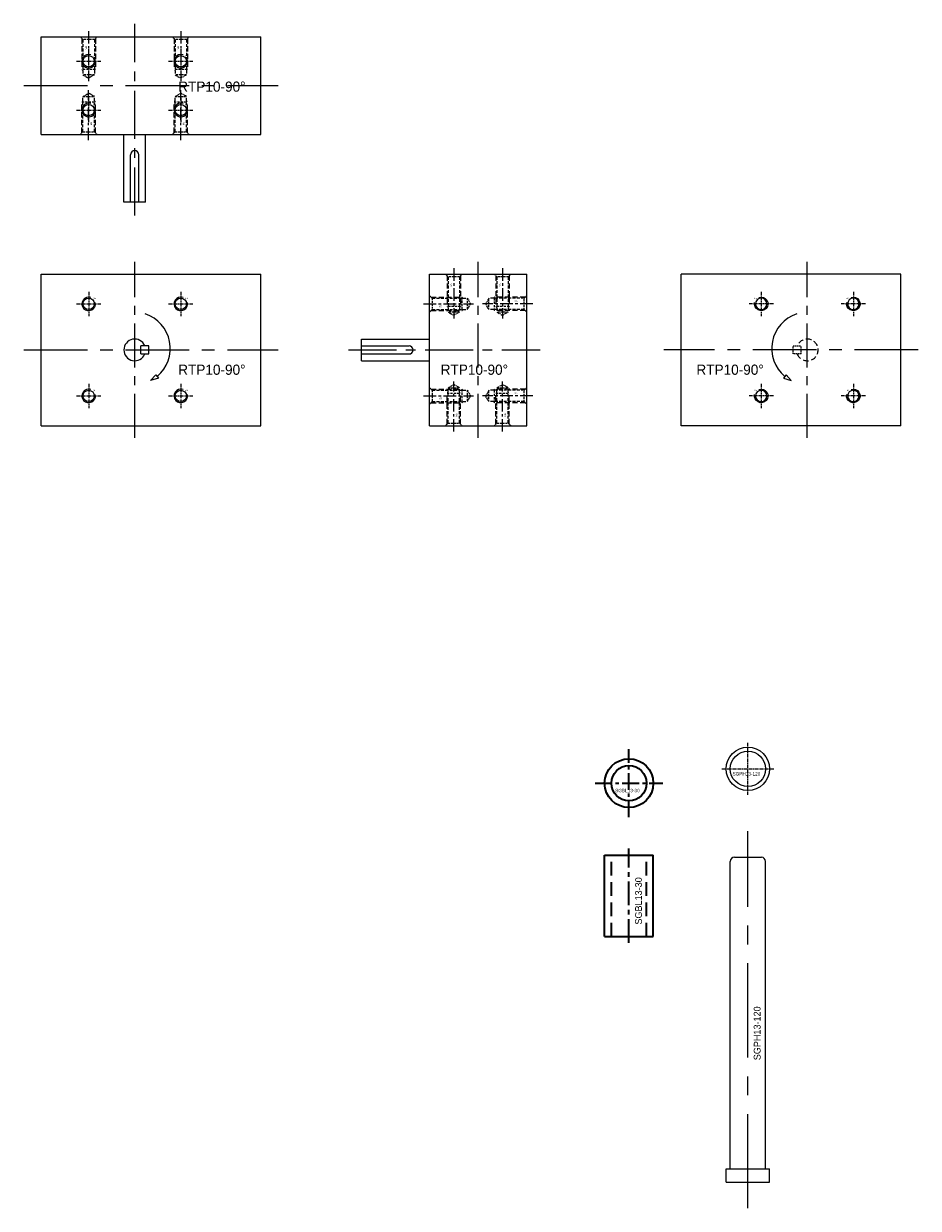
# Model space of a CAD drawing. Header units: millimetres. Extents: x -1657 to 8845, y -11980 to 3013.
# Tile 172 of 256: x -1657 to -1326, y 1812 to 2249. Entities that reach past the tile are written whole.
import ezdxf

# ---------------------------------------------------------------- set-up
doc = ezdxf.new("R2010")
doc.units = ezdxf.units.MM
doc.linetypes.add('CENTER', pattern=[2, 1.25, -0.25, 0.25, -0.25])
doc.linetypes.add('DASHED', pattern=[0.75, 0.5, -0.25])
doc.layers.add('FMT', color=7, linetype='Continuous', lineweight=35)
doc.layers.add('STD', color=7, linetype='Continuous')
doc.layers.add('旋转气缸', color=252, linetype='Continuous')

# ---------------------------------------------------------------- blocks, each defined once
blk = doc.blocks.new('5C')
at = {"color": 1, "linetype": 'CENTER'}
for p, q in [((0, 4.5), (0, -4.5)), ((-4.5, 0), (4.5, 0))]:
    blk.add_line(p, q, dxfattribs=at)
blk.add_circle((0, 0), 2.1)
at = {"color": 2, "linetype": 'Continuous'}
blk.add_arc((0, 0), 2.5, 70.7735, 12.493, dxfattribs=at)
blk.add_text('M5', height=0.54).set_placement((1.62, 1.8))
blk = doc.blocks.new('5F')
at = {"color": 1, "linetype": 'CENTER', "ltscale": 3.699214}
blk.add_line((-2.16, 0), (16.34, 0), dxfattribs=at)
at = {"color": 4, "linetype": 'DASHED', "ltscale": 0.471405}
for p, q in [((1, 2.1), (0, 3.1)), ((1, -2.1), (0, -3.1))]:
    blk.add_line(p, q, dxfattribs=at)
at = {"color": 4, "linetype": 'DASHED', "ltscale": 3.8}
for p, q in [((0.6, 2.5), (12, 2.5)), ((0.6, -2.5), (12, -2.5))]:
    blk.add_line(p, q, dxfattribs=at)
at = {"color": 4, "linetype": 'DASHED', "ltscale": 1.4}
for p, q in [((1, 2.1), (1, -2.1)), ((14, 2.1), (14, -2.1))]:
    blk.add_line(p, q, dxfattribs=at)
at = {"color": 4, "linetype": 'DASHED', "ltscale": 2.166667}
for p, q in [((1, 2.1), (14, 2.1)), ((1, -2.1), (14, -2.1))]:
    blk.add_line(p, q, dxfattribs=at)
at = {"color": 4, "linetype": 'DASHED', "ltscale": 0.188562}
for p, q in [((12, 2.5), (12.4, 2.1)), ((12, -2.5), (12.4, -2.1))]:
    blk.add_line(p, q, dxfattribs=at)
at = {"color": 4, "linetype": 'DASHED', "ltscale": 1.666667}
blk.add_line((12, 2.5), (12, -2.5), dxfattribs=at)
at = {"color": 4, "linetype": 'DASHED', "ltscale": 0.80829}
for p in [(14, 2.1), (14, -2.1)]:
    blk.add_line(p, (15.21, 0), dxfattribs=at)
blk.add_text('M5', height=0.606).set_placement((3.42, -1.28))
blk = doc.blocks.new('1B1ED')
at = {"layer": '旋转气缸', "color": 1, "linetype": 'CENTER', "ltscale": 14.152}
blk.add_line((40.98, -47.88), (40.98, 22.88), dxfattribs=at)
at = {"layer": '旋转气缸', "ltscale": 1.375}
for p, q in [((6.48, 18), (87.48, 18)), ((6.48, -18), (6.48, 18)), ((87.48, -18), (87.48, 18)), ((6.48, -18), (87.48, -18)), ((36.98, -43), (36.98, -18)), ((44.98, -43), (44.98, -18)), ((39.48, -43), (39.48, -25.5)), ((42.48, -43), (42.48, -25.5)), ((44.98, -43), (36.98, -43))]:
    blk.add_line(p, q, dxfattribs=at)
at = {"layer": '旋转气缸', "color": 1, "linetype": 'CENTER', "ltscale": 18.792}
blk.add_line((0, 0), (93.96, 0), dxfattribs=at)
at = {"layer": '旋转气缸', "ltscale": 1.375}
blk.add_arc((40.98, -25.5), 1.5, 0, 180, dxfattribs=at)
for p, rotation in [((23.98, 18), 270), ((57.98, 18), 270), ((23.98, -18), 90), ((57.98, -18), 90)]:
    blk.add_blockref('5F', p, dxfattribs=dict(at, rotation=rotation))
for p in [(23.98, 9), (57.98, 9), (23.98, -9), (57.98, -9)]:
    blk.add_blockref('5C', p, dxfattribs=at)
at = {"layer": '旋转气缸', "ltscale": 1.375, "insert": (57.04, 1.52), "char_height": 3.75, "width": 52.0507, "attachment_point": 1}
blk.add_mtext('RTP10-90%%d', dxfattribs=at)
blk = doc.blocks.new('1B1EE')
at = {"layer": '旋转气缸', "color": 1, "linetype": 'CENTER', "ltscale": 12.992}
blk.add_line((0, 0), (0, 64.96), dxfattribs=at)
at = {"layer": '旋转气缸', "ltscale": 1.375}
for p, q in [((-18, 60.48), (18, 60.48)), ((-18, 4.48), (-18, 60.48)), ((18, 4.48), (18, 60.48)), ((-43, 28.48), (-43, 36.48)), ((-43, 36.48), (-18, 36.48)), ((-43, 33.98), (-25.5, 33.98)), ((-43, 30.98), (-25.5, 30.98)), ((-43, 28.48), (-18, 28.48)), ((-18, 4.48), (18, 4.48))]:
    blk.add_line(p, q, dxfattribs=at)
at = {"layer": '旋转气缸', "color": 1, "linetype": 'CENTER', "ltscale": 14.152}
blk.add_line((-47.88, 32.48), (22.88, 32.48), dxfattribs=at)
at = {"layer": '旋转气缸', "ltscale": 1.375}
blk.add_arc((-25.5, 32.48), 1.5, 270, 90, dxfattribs=at)
for p, rotation in [((-9, 60.48), 270), ((9, 60.48), 270), ((18, 49.48), 180), ((-9, 4.48), 90), ((18, 15.48), 180), ((9, 4.48), 90)]:
    blk.add_blockref('5F', p, dxfattribs=dict(at, rotation=rotation))
for p in [(-18, 49.48), (-18, 15.48)]:
    blk.add_blockref('5F', p, dxfattribs=at)
at = {"layer": '旋转气缸', "ltscale": 1.375, "insert": (-13.83, 27.06), "char_height": 3.75, "width": 52.0507, "attachment_point": 1}
blk.add_mtext('RTP10-90%%d', dxfattribs=at)
blk = doc.blocks.new('1B248')
at = {"layer": '旋转气缸', "color": 1, "linetype": 'CENTER', "ltscale": 12.992}
blk.add_line((-8.73, -22.1), (-8.73, 42.86), dxfattribs=at)
at = {"layer": '旋转气缸', "ltscale": 1.375}
for p, q in [((-43.23, 38.38), (37.77, 38.38)), ((-43.23, -17.62), (-43.23, 38.38)), ((37.77, -17.62), (37.77, 38.38)), ((-3.53, 11.88), (-6.53, 11.88)), ((-6.53, 8.88), (-6.53, 11.88)), ((-6.53, 8.88), (-3.53, 8.88)), ((-3.53, 8.88), (-3.53, 11.88)), ((-2.85, -0.96), (-0.88, 1.18)), ((0, 0), (-2.85, -0.96)), ((-0.88, 1.18), (0, 0)), ((-43.23, -17.62), (37.77, -17.62))]:
    blk.add_line(p, q, dxfattribs=at)
at = {"layer": '旋转气缸', "color": 1, "linetype": 'CENTER', "ltscale": 18.792}
blk.add_line((-49.71, 10.38), (44.25, 10.38), dxfattribs=at)
at = {"layer": '旋转气缸', "ltscale": 1.375}
for centre, radius, start, end in [((-9.02, 10.95), 13.41, 309.6444, 71.8549), ((-8.73, 10.38), 4, 22.0243, 337.9757)]:
    blk.add_arc(centre, radius, start, end, dxfattribs=at)
for p in [(-25.73, 27.38), (8.27, 27.38), (-25.73, -6.62), (8.27, -6.62)]:
    blk.add_blockref('5C', p, dxfattribs=at)
at = {"layer": '旋转气缸', "ltscale": 1.375, "insert": (7.32, 4.95), "char_height": 3.75, "width": 52.0507, "attachment_point": 1}
blk.add_mtext('RTP10-90%%d', dxfattribs=at)
blk = doc.blocks.new('1B276')
at = {"layer": '旋转气缸', "color": 1, "linetype": 'CENTER', "ltscale": 12.992}
blk.add_line((2.2, -30.98), (2.2, 33.98), dxfattribs=at)
at = {"layer": '旋转气缸', "ltscale": 1.375}
for p, q in [((-44.3, -26.5), (-44.3, 29.5)), ((36.7, 29.5), (-44.3, 29.5)), ((36.7, -26.5), (36.7, 29.5)), ((-5.65, -7.69), (-6.53, -8.88)), ((-3.69, -9.84), (-5.65, -7.69)), ((-6.53, -8.88), (-3.69, -9.84)), ((36.7, -26.5), (-44.3, -26.5))]:
    blk.add_line(p, q, dxfattribs=at)
at = {"layer": '旋转气缸', "color": 1, "linetype": 'CENTER', "ltscale": 18.792}
blk.add_line((43.18, 1.5), (-50.78, 1.5), dxfattribs=at)
at = {"layer": '旋转气缸', "color": 4, "linetype": 'DASHED'}
for p, q in [((-3, 3), (0, 3)), ((-3, 0), (-3, 3)), ((0, 0), (-3, 0)), ((0, 0), (0, 3))]:
    blk.add_line(p, q, dxfattribs=at)
at = {"layer": '旋转气缸', "ltscale": 1.375}
blk.add_arc((2.49, 2.07), 13.41, 108.1451, 230.3556, dxfattribs=at)
at = {"layer": '旋转气缸', "color": 4, "linetype": 'DASHED', "ltscale": 4.186667}
blk.add_arc((2.2, 1.5), 4, 202.0243, 157.9757, dxfattribs=at)
at = {"layer": '旋转气缸', "ltscale": 1.375, "extrusion": (0, 0, -1), "zscale": -1}
for p in [(14.8, 18.5), (-19.2, 18.5), (14.8, -15.5), (-19.2, -15.5)]:
    blk.add_blockref('5C', p, dxfattribs=at)
at = {"layer": '旋转气缸', "ltscale": 1.375, "insert": (-13.86, -3.92), "char_height": 3.75, "width": 52.0507, "attachment_point": 3}
blk.add_mtext('RTP10-90%%d', dxfattribs=at)
blk = doc.blocks.new('B75D')
at = {"layer": 'FMT', "color": 1, "linetype": 'CENTER', "ltscale": 6.96}
blk.add_line((-6.5, -2.4), (-6.5, 32.4), dxfattribs=at)
at = {"layer": 'FMT', "ltscale": 4.5}
for p, q in [((-15.5, 30), (2.5, 30)), ((-15.5, 0), (-15.5, 30)), ((2.5, 0), (2.5, 30)), ((-15.5, 0), (2.5, 0))]:
    blk.add_line(p, q, dxfattribs=at)
at = {"layer": 'FMT', "color": 4, "linetype": 'DASHED', "ltscale": 10}
for p, q in [((-13, 0), (-13, 30)), ((0, 0), (0, 30))]:
    blk.add_line(p, q, dxfattribs=at)
at = {"layer": 'FMT', "ltscale": 4.5, "insert": (-4.22, 4.35), "char_height": 2.5, "width": 25.1333, "attachment_point": 1, "rotation": 90}
blk.add_mtext('SGBL13-30', dxfattribs=at)
blk = doc.blocks.new('B7B9')
at = {"layer": 'STD', "color": 1, "linetype": 'CENTER', "ltscale": 27.84}
blk.add_line((8, -14.6), (8, 124.6), dxfattribs=at)
at = {"layer": 'STD', "ltscale": 4.5}
for p, q in [((3, 115), (13, 115)), ((1.5, 0), (1.5, 113.5)), ((14.5, 0), (14.5, 113.5)), ((0, 0), (16, 0)), ((0, -5), (0, 0)), ((16, -5), (16, 0)), ((0, -5), (16, -5))]:
    blk.add_line(p, q, dxfattribs=at)
for centre, start, end in [((3, 113.5), 90, 180), ((13, 113.5), 0, 90)]:
    blk.add_arc(centre, 1.5, start, end, dxfattribs=at)
at = {"layer": 'STD', "ltscale": 4, "insert": (10.17, 40.07), "char_height": 2.5, "width": 63.3938, "attachment_point": 1, "rotation": 90}
blk.add_mtext('SGPH13-120', dxfattribs=at)
blk = doc.blocks.new('B7BA')
at = {"layer": 'STD', "color": 1, "linetype": 'CENTER'}
for p, q in [((0, 0), (0, 19.2)), ((-9.6, 9.6), (9.6, 9.6))]:
    blk.add_line(p, q, dxfattribs=at)
at = {"layer": 'STD', "ltscale": 4.5}
for radius in [8, 6.5]:
    blk.add_circle((0, 9.6), radius, dxfattribs=at)
at = {"layer": 'STD', "ltscale": 4, "insert": (-5.68, 8.4), "char_height": 1.25, "width": 31.6969, "attachment_point": 1}
blk.add_mtext('SGPH13-120', dxfattribs=at)
blk = doc.blocks.new('B75F')
at = {"layer": 'FMT', "color": 1, "linetype": 'CENTER', "ltscale": 5.0112}
for p, q in [((0, 0), (0, 25.06)), ((-12.53, 12.53), (12.53, 12.53))]:
    blk.add_line(p, q, dxfattribs=at)
at = {"layer": 'FMT', "ltscale": 4.5}
for radius in [9, 6.5]:
    blk.add_circle((0, 12.53), radius, dxfattribs=at)
at = {"layer": 'FMT', "ltscale": 4.5, "insert": (-5.07, 10.45), "char_height": 1.25, "width": 12.5667, "attachment_point": 1}
blk.add_mtext('SGBL13-30', dxfattribs=at)

msp = doc.modelspace()

# ---------------------------------------------------------------- block references
at = {"layer": 'FMT', "ltscale": 4.5}
for name, p in [('B75F', (-1433.2463, 1956.3281)), ('B75D', (-1426.7463, 1912.3023))]:
    msp.add_blockref(name, p, dxfattribs=at)
at = {"layer": 'STD', "ltscale": 4}
for name, p in [('B7BA', (-1389.3444, 1964.5447)), ('B7B9', (-1397.3444, 1826.4966))]:
    msp.add_blockref(name, p, dxfattribs=at)
at = {"layer": '旋转气缸', "ltscale": 1.375}
for name, p in [('1B1ED', (-1656.6526, 2226.4045)), ('1B248', (-1606.9408, 2118.4547)), ('1B1EE', (-1488.9042, 2096.3511)), ('1B276', (-1369.6221, 2127.3311))]:
    msp.add_blockref(name, p, dxfattribs=at)

doc.saveas('drawing.dxf')
